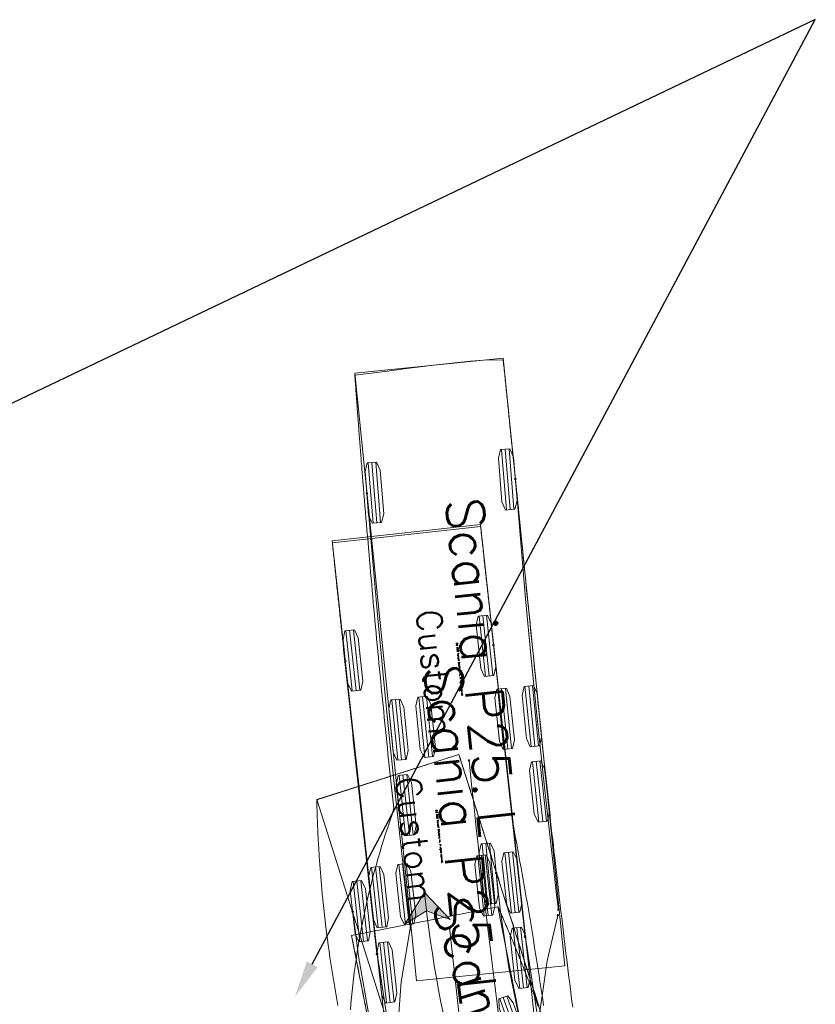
# Model space of a CAD drawing. Header units: metres. Extents: x -173 to 224, y -225 to 46.
# Tile 36 of 42: x 28 to 41, y 30 to 46. Entities that reach past the tile are written whole.
import ezdxf
from ezdxf import colors
from ezdxf.entities.mleader import LeaderData, LeaderLine
from ezdxf.enums import TextEntityAlignment as Align
from ezdxf.math import Vec2, Vec3

# ---------------------------------------------------------------- set-up
doc = ezdxf.new("R2010")
doc.units = ezdxf.units.M
doc.layers.add('X-XX-AL-M-250', color=7, linetype='Continuous', lineweight=18)
doc.layers.add('X-XX-AL-T25', color=7, linetype='Continuous', lineweight=25)
doc.styles.add('NLCS-ISO-M250-T25', font='NLCS-ISO.ttf', dxfattribs={"height": 0.625})
doc.styles.add('TSText', font='Simplex.shx')

# ---------------------------------------------------------------- blocks, each defined once
blk = doc.blocks.new('*U443')
at = {"layer": 'X-XX-AL-M-250', "color": 2, "linetype": 'Continuous', "lineweight": 0, "ltscale": 0.3048, "transparency": 33554687}
blk.add_circle((0, 0), 0.0127, dxfattribs=at)
blk = doc.blocks.new('*U445')
at = {"layer": 'X-XX-AL-M-250', "color": 2, "linetype": 'Continuous', "lineweight": 0, "ltscale": 0.3048, "transparency": 33554687}
blk.add_circle((0, 0), 0.0127, dxfattribs=at)
blk = doc.blocks.new('*U446')
at = {"layer": 'X-XX-AL-M-250', "color": 3, "linetype": 'Continuous', "ltscale": 0.3048, "transparency": 33554687, "flags": 128}
blk.add_lwpolyline([(33.492, 29.853), (33.474, 29.954), (33.456, 30.054), (33.439, 30.155), (33.422, 30.256), (33.405, 30.357), (33.389, 30.458), (33.374, 30.559), (33.359, 30.66), (33.344, 30.761), (33.33, 30.863), (33.316, 30.965), (33.303, 31.067), (33.291, 31.169), (33.278, 31.271), (33.267, 31.373), (33.255, 31.476), (33.245, 31.577), (33.241, 31.611), (33.238, 31.645), (33.234, 31.68), (33.231, 31.714), (33.228, 31.749), (33.225, 31.783), (33.221, 31.817), (33.218, 31.852), (33.215, 31.886), (33.212, 31.921), (33.209, 31.955), (33.206, 31.99), (33.204, 32.024), (33.201, 32.059), (33.198, 32.093), (33.195, 32.128), (33.193, 32.163), (33.19, 32.197), (33.188, 32.232), (33.185, 32.266), (33.183, 32.301), (33.18, 32.335), (33.178, 32.37), (33.176, 32.405), (33.174, 32.439), (33.172, 32.474), (33.17, 32.509), (33.168, 32.543), (33.166, 32.578), (33.164, 32.613), (33.162, 32.647), (33.16, 32.682), (33.158, 32.717), (33.157, 32.751), (33.155, 32.786), (33.154, 32.821), (33.152, 32.855), (33.151, 32.89), (33.149, 32.924), (33.148, 32.959), (33.147, 32.993), (33.145, 33.028), (33.144, 33.062), (33.143, 33.097), (33.142, 33.131), (33.141, 33.166), (33.14, 33.2), (33.139, 33.234), (33.138, 33.269), (33.138, 33.303), (35.521, 34.059), (35.531, 34.028), (35.541, 33.997), (35.551, 33.965), (35.561, 33.934), (35.571, 33.902), (35.581, 33.871), (35.591, 33.839), (35.601, 33.807), (35.611, 33.776), (35.621, 33.744), (35.632, 33.712), (35.642, 33.68), (35.652, 33.648), (35.662, 33.617), (35.672, 33.585), (35.682, 33.553), (35.692, 33.521), (35.702, 33.489), (35.713, 33.457), (35.723, 33.425), (35.733, 33.393), (35.743, 33.361), (35.753, 33.329), (35.763, 33.297), (35.774, 33.264), (35.784, 33.232), (35.794, 33.2), (35.804, 33.168), (35.814, 33.136), (35.825, 33.104), (35.835, 33.072), (35.845, 33.04), (35.855, 33.007), (35.865, 32.975), (35.876, 32.943), (35.886, 32.911), (35.896, 32.879), (35.906, 32.847), (35.916, 32.814), (35.927, 32.782), (35.937, 32.75), (35.947, 32.718), (35.957, 32.686), (35.967, 32.654), (35.978, 32.621), (35.988, 32.589), (35.998, 32.557), (36.008, 32.525), (36.019, 32.493), (36.029, 32.46), (36.059, 32.365), (36.09, 32.269), (36.12, 32.172), (36.151, 32.076), (36.182, 31.979), (36.212, 31.882), (36.243, 31.785), (36.274, 31.688), (36.305, 31.592), (36.335, 31.495), (36.366, 31.398), (36.397, 31.301), (36.428, 31.203), (36.459, 31.106), (36.489, 31.009), (36.52, 30.912), (36.551, 30.815), (36.582, 30.718), (36.612, 30.621), (36.643, 30.525), (36.674, 30.428), (36.705, 30.331), (36.735, 30.234), (36.766, 30.138), (36.797, 30.041), (36.827, 29.945), (36.858, 29.849)], dxfattribs=at)
blk = doc.blocks.new('*U450')
at = {"layer": 'X-XX-AL-M-250', "color": 254, "linetype": 'Continuous', "lineweight": 0, "ltscale": 0.3048, "transparency": 33554687}
blk.add_lwpolyline([(0, 1.25), (-10.24, 1.25), (-10.24, -1.25), (0, -1.25), (0, 1.25), (0, 1.25)], close=True, dxfattribs=at)
blk = doc.blocks.new('*U449')
at = {"layer": 'X-XX-AL-M-250', "color": 2, "linetype": 'Continuous', "ltscale": 0.3048, "transparency": 33554687}
for p, q in [((0.966, 0.813), (1.059, -0.199)), ((1.029, 0.819), (1.122, -0.193)), ((1.093, 0.825), (1.185, -0.187)), ((-1.195, 0.182), (-1.082, -0.827)), ((-1.132, 0.189), (-1.019, -0.82)), ((-1.069, 0.196), (-0.956, -0.813)), ((2.184, -2.96), (2.492, -3.928)), ((1.688, -3.117), (1.995, -4.086)), ((1.748, -3.098), (2.056, -4.067)), ((2.063, -2.998), (2.371, -3.967)), ((2.124, -2.979), (2.431, -3.948)), ((1.627, -3.137), (1.935, -4.105)), ((0.358, -3.539), (0.666, -4.508)), ((0.419, -3.52), (0.726, -4.489)), ((0.479, -3.501), (0.787, -4.469)), ((-0.078, -3.678), (0.23, -4.646)), ((-0.017, -3.659), (0.29, -4.627)), ((0.043, -3.639), (0.351, -4.608)), ((2.414, -4.216), (2.785, -5.162)), ((2.473, -4.193), (2.844, -5.139)), ((2.532, -4.17), (2.903, -5.116)), ((0.282, -4.909), (0.647, -5.857)), ((0.341, -4.886), (0.706, -5.835)), ((0.4, -4.864), (0.765, -5.812))]:
    blk.add_line(p, q, dxfattribs=at)
at = {"layer": 'X-XX-AL-M-250', "color": 254, "linetype": 'Continuous', "ltscale": 0.3048, "transparency": 33554687, "flags": 128}
for points in [[(0.951, 0.812), (1.108, 0.826), (1.169, 0.689), (1.236, -0.04), (1.201, -0.186), (1.043, -0.2), (0.983, -0.063), (0.916, 0.666)], [(-1.211, 0.18), (-1.054, 0.198), (-0.99, 0.062), (-0.908, -0.665), (-0.94, -0.811), (-1.098, -0.829), (-1.161, -0.693), (-1.243, 0.034)], [(2.048, -3.003), (2.199, -2.955), (2.288, -3.076), (2.509, -3.774), (2.507, -3.924), (2.356, -3.972), (2.267, -3.85), (2.046, -3.153)], [(1.612, -3.141), (1.763, -3.093), (1.852, -3.215), (2.073, -3.912), (2.071, -4.062), (1.92, -4.11), (1.831, -3.989), (1.61, -3.291)], [(0.343, -3.544), (0.494, -3.496), (0.583, -3.617), (0.804, -4.315), (0.802, -4.465), (0.651, -4.513), (0.562, -4.392), (0.341, -3.694)], [(-0.093, -3.683), (0.058, -3.635), (0.147, -3.756), (0.368, -4.453), (0.366, -4.603), (0.215, -4.651), (0.126, -4.53), (-0.095, -3.833)], [(2.399, -4.222), (2.547, -4.164), (2.643, -4.279), (2.911, -4.96), (2.918, -5.11), (2.771, -5.168), (2.674, -5.053), (2.407, -4.372)], [(0.267, -4.915), (0.415, -4.858), (0.51, -4.974), (0.773, -5.656), (0.78, -5.806), (0.632, -5.863), (0.536, -5.747), (0.273, -5.065)]]:
    blk.add_lwpolyline(points, close=True, dxfattribs=at)
at = {"layer": 'X-XX-AL-M-250', "rotation": 107.6080401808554}
blk.add_blockref('*U450', (-0.614, 1.935), dxfattribs=at)
at = {"layer": 'X-XX-AL-M-250', "color": 4, "transparency": 33554687, "style": 'TSText'}
for s, height, p in [('Scania P25 L', 0.625, (1.28, -2.836)), ('Custom', 0.4167, (0.536, -3.072)), ('(c) 2022 Transoft Solutions, Inc. All rights reserved.', 0.025, (0.935, -2.945))]:
    blk.add_text(s, height=height, rotation=287.608, dxfattribs=at).set_placement(p, align=Align.MIDDLE_CENTER)
blk = doc.blocks.new('*U474')
at = {"layer": 'X-XX-AL-M-250', "color": 6, "linetype": 'Continuous', "lineweight": 0, "ltscale": 0.3048, "transparency": 33554687}
blk.add_circle((0, 0), 0.0127, dxfattribs=at)
blk = doc.blocks.new('*U475')
at = {"layer": 'X-XX-AL-M-250', "transparency": 33554687}
blk.add_hatch(color=4, dxfattribs=at).paths.add_polyline_path([(0, 0), (-0.327, -0.533), (0.033, -0.311), (0.43, -0.453)])
at = {"layer": 'X-XX-AL-M-250', "color": 4, "linetype": 'Continuous', "ltscale": 0.3048, "transparency": 33554687, "flags": 128}
blk.add_lwpolyline([(0, 0), (-0.327, -0.533), (0.033, -0.311), (0.43, -0.453)], close=True, dxfattribs=at)
blk = doc.blocks.new('*U425')
at = {"layer": 'X-XX-AL-M-250', "color": 2, "linetype": 'Continuous', "ltscale": 0.3048, "transparency": 33554687, "flags": 128}
for points in [[(37.075, 26.68), (37.066, 26.769), (36.953, 27.693), (36.779, 28.636), (36.549, 29.567), (36.36, 30.489), (36.217, 31.419), (36.145, 32.074)], [(35.053, 25.311), (35.027, 25.422), (34.785, 26.513), (34.534, 27.566), (34.257, 28.591), (34.021, 29.63), (33.838, 30.68), (33.741, 31.42)]]:
    blk.add_lwpolyline(points, dxfattribs=at)
at = {"layer": 'X-XX-AL-M-250', "color": 6, "linetype": 'Continuous', "ltscale": 0.3048, "transparency": 33554687}
blk.add_arc((54.641, 33.769), 19.801, 185.8536, 195.4349, dxfattribs=at)
at = {"layer": 'X-XX-AL-M-250'}
for name, p in [('*U449', (34.943, 31.749)), ('*U446', (0, 0)), ('*U445', (36.145, 32.074)), ('*U475', (34.943, 31.749)), ('*U443', (33.741, 31.42))]:
    blk.add_blockref(name, p, dxfattribs=at)
at = {"layer": 'X-XX-AL-M-250', "rotation": 95.85363755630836}
blk.add_blockref('*U474', (34.943, 31.749), dxfattribs=at)
blk = doc.blocks.new('*U512')
at = {"layer": 'X-XX-AL-M-250', "color": 3, "linetype": 'Continuous', "ltscale": 0.3048, "transparency": 33554687, "flags": 128}
blk.add_lwpolyline([(32.712, 31.526), (32.706, 31.559), (32.699, 31.592), (32.693, 31.625), (32.686, 31.658), (32.68, 31.692), (32.673, 31.725), (32.667, 31.758), (32.66, 31.791), (32.654, 31.824), (32.647, 31.857), (32.641, 31.89), (32.634, 31.923), (32.628, 31.956), (32.621, 31.989), (32.615, 32.022), (32.609, 32.055), (32.602, 32.087), (32.596, 32.12), (32.589, 32.153), (32.583, 32.186), (32.576, 32.219), (32.57, 32.252), (32.563, 32.284), (32.557, 32.317), (32.551, 32.35), (32.544, 32.382), (32.538, 32.415), (32.531, 32.447), (32.525, 32.48), (32.519, 32.512), (32.512, 32.544), (32.506, 32.577), (32.5, 32.609), (32.493, 32.641), (32.487, 32.673), (32.482, 32.701), (34.935, 33.183), (34.947, 33.157), (34.96, 33.126), (34.974, 33.095), (34.987, 33.064), (35.001, 33.033), (35.014, 33.002), (35.028, 32.971), (35.041, 32.94), (35.055, 32.909), (35.068, 32.878), (35.081, 32.847), (35.095, 32.815), (35.108, 32.784), (35.121, 32.753), (35.135, 32.721), (35.148, 32.69), (35.161, 32.658), (35.174, 32.627), (35.187, 32.595), (35.2, 32.564), (35.213, 32.532), (35.227, 32.5), (35.24, 32.469), (35.253, 32.437), (35.265, 32.405), (35.278, 32.373), (35.291, 32.342), (35.304, 32.31), (35.317, 32.278), (35.329, 32.246), (35.342, 32.214), (35.355, 32.183), (35.367, 32.151), (35.38, 32.119), (35.393, 32.087), (35.405, 32.055), (35.418, 32.023), (35.43, 31.991), (35.442, 31.959), (35.455, 31.927), (35.467, 31.895), (35.479, 31.863), (35.491, 31.831), (35.504, 31.799), (35.516, 31.767), (35.528, 31.735), (35.54, 31.703), (35.552, 31.671), (35.564, 31.639), (35.576, 31.607), (35.611, 31.513)], dxfattribs=at)
blk = doc.blocks.new('*U516')
at = {"layer": 'X-XX-AL-M-250', "color": 254, "linetype": 'Continuous', "lineweight": 0, "ltscale": 0.3048, "transparency": 33554687}
blk.add_lwpolyline([(0, 1.25), (-10.24, 1.25), (-10.24, -1.25), (0, -1.25), (0, 1.25), (0, 1.25)], close=True, dxfattribs=at)
blk = doc.blocks.new('*U515')
at = {"layer": 'X-XX-AL-M-250', "color": 2, "linetype": 'Continuous', "ltscale": 0.3048, "transparency": 33554687}
for p, q in [((0.865, 0.691), (1.209, -0.265)), ((0.925, 0.713), (1.269, -0.243)), ((0.985, 0.734), (1.329, -0.222)), ((-1.334, 0.217), (-0.978, -0.735)), ((-1.274, 0.239), (-0.919, -0.712)), ((-1.215, 0.262), (-0.859, -0.69)), ((1.262, -3.301), (1.458, -4.298)), ((1.324, -3.288), (1.52, -4.285)), ((1.387, -3.276), (1.583, -4.273)), ((1.711, -3.213), (1.907, -4.209)), ((1.773, -3.2), (1.969, -4.197)), ((1.835, -3.188), (2.031, -4.185)), ((-0.369, -3.621), (-0.173, -4.618)), ((-0.045, -3.557), (0.151, -4.554)), ((0.018, -3.545), (0.214, -4.542)), ((0.08, -3.533), (0.276, -4.53)), ((-0.493, -3.645), (-0.297, -4.642)), ((-0.431, -3.633), (-0.235, -4.63)), ((2.042, -4.448), (2.192, -5.453)), ((2.105, -4.439), (2.254, -5.444)), ((1.979, -4.458), (2.129, -5.462)), ((-0.225, -4.878), (-0.079, -5.883)), ((-0.162, -4.869), (-0.016, -5.874)), ((-0.099, -4.86), (0.047, -5.865))]:
    blk.add_line(p, q, dxfattribs=at)
at = {"layer": 'X-XX-AL-M-250', "color": 254, "linetype": 'Continuous', "ltscale": 0.3048, "transparency": 33554687, "flags": 128}
for points in [[(0.85, 0.686), (0.999, 0.74), (1.093, 0.622), (1.34, -0.066), (1.343, -0.216), (1.194, -0.27), (1.101, -0.152), (0.854, 0.536)], [(-1.348, 0.212), (-1.2, 0.267), (-1.105, 0.151), (-0.849, -0.535), (-0.844, -0.685), (-0.993, -0.74), (-1.087, -0.623), (-1.343, 0.062)], [(1.247, -3.304), (1.402, -3.273), (1.476, -3.403), (1.617, -4.121), (1.598, -4.27), (1.443, -4.301), (1.368, -4.17), (1.227, -3.452)], [(1.695, -3.216), (1.851, -3.185), (1.925, -3.315), (2.066, -4.033), (2.047, -4.182), (1.891, -4.212), (1.817, -4.082), (1.676, -3.364)], [(-0.509, -3.648), (-0.353, -3.618), (-0.279, -3.748), (-0.138, -4.466), (-0.157, -4.615), (-0.313, -4.645), (-0.387, -4.515), (-0.528, -3.797)], [(-0.06, -3.56), (0.096, -3.53), (0.17, -3.66), (0.311, -4.378), (0.291, -4.527), (0.136, -4.557), (0.062, -4.427), (-0.079, -3.709)], [(1.963, -4.46), (2.12, -4.437), (2.188, -4.57), (2.296, -5.294), (2.27, -5.441), (2.113, -5.465), (2.045, -5.331), (1.937, -4.608)], [(-0.241, -4.88), (-0.084, -4.857), (-0.016, -4.991), (0.089, -5.715), (0.062, -5.863), (-0.095, -5.886), (-0.162, -5.752), (-0.267, -5.028)]]:
    blk.add_lwpolyline(points, close=True, dxfattribs=at)
at = {"layer": 'X-XX-AL-M-250', "rotation": 101.1127567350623}
blk.add_blockref('*U516', (-0.391, 1.992), dxfattribs=at)
at = {"layer": 'X-XX-AL-M-250', "color": 4, "transparency": 33554687, "style": 'TSText'}
for s, height, p in [('Scania P25 L', 0.625, (0.951, -2.962)), ('Custom', 0.4167, (0.185, -3.113)), ('(c) 2022 Transoft Solutions, Inc. All rights reserved.', 0.025, (0.596, -3.032))]:
    blk.add_text(s, height=height, rotation=281.1128, dxfattribs=at).set_placement(p, align=Align.MIDDLE_CENTER)
blk = doc.blocks.new('*U499')
at = {"layer": 'X-XX-AL-M-250'}
for name, p in [('*U512', (0, 0)), ('*U515', (34.099, 30.952))]:
    blk.add_blockref(name, p, dxfattribs=at)
blk = doc.blocks.new('*U540')
at = {"layer": 'X-XX-AL-M-250', "color": 2, "linetype": 'Continuous', "lineweight": 0, "ltscale": 0.3048, "transparency": 33554687}
blk.add_circle((0, 0), 0.0127, dxfattribs=at)
blk = doc.blocks.new('*U541')
at = {"layer": 'X-XX-AL-M-250', "color": 2, "linetype": 'Continuous', "lineweight": 0, "ltscale": 0.3048, "transparency": 33554687}
blk.add_circle((0, 0), 0.0127, dxfattribs=at)
blk = doc.blocks.new('*U542')
at = {"layer": 'X-XX-AL-M-250', "color": 2, "linetype": 'Continuous', "lineweight": 0, "ltscale": 0.3048, "transparency": 33554687}
blk.add_circle((0, 0), 0.0127, dxfattribs=at)
blk = doc.blocks.new('*U543')
at = {"layer": 'X-XX-AL-M-250', "color": 2, "linetype": 'Continuous', "lineweight": 0, "ltscale": 0.3048, "transparency": 33554687}
blk.add_circle((0, 0), 0.0127, dxfattribs=at)
blk = doc.blocks.new('*U544')
at = {"layer": 'X-XX-AL-M-250', "color": 2, "linetype": 'Continuous', "lineweight": 0, "ltscale": 0.3048, "transparency": 33554687}
blk.add_circle((0, 0), 0.0127, dxfattribs=at)
blk = doc.blocks.new('*U546')
at = {"layer": 'X-XX-AL-M-250', "color": 2, "linetype": 'Continuous', "lineweight": 0, "ltscale": 0.3048, "transparency": 33554687}
blk.add_circle((0, 0), 0.0127, dxfattribs=at)
blk = doc.blocks.new('*U556')
at = {"layer": 'X-XX-AL-M-250', "color": 3, "linetype": 'Continuous', "ltscale": 0.3048, "transparency": 33554687, "flags": 128}
for points in [[(33.606, 29.779), (33.615, 29.883), (33.625, 29.987), (33.635, 30.091), (33.647, 30.195), (33.659, 30.299), (33.672, 30.404), (33.686, 30.508), (33.701, 30.612), (33.717, 30.717), (33.734, 30.822), (33.751, 30.927), (33.77, 31.032), (33.789, 31.138), (33.81, 31.243), (33.831, 31.349), (33.854, 31.455), (33.877, 31.561), (33.901, 31.667), (33.926, 31.773), (33.953, 31.879), (33.98, 31.986), (34.008, 32.092), (34.037, 32.198), (34.067, 32.305), (34.098, 32.411), (34.13, 32.518), (34.164, 32.625), (34.198, 32.731), (34.233, 32.838), (34.27, 32.945), (34.307, 33.052), (34.334, 33.158), (34.323, 33.259), (34.312, 33.361), (34.301, 33.462), (34.29, 33.564), (34.28, 33.666), (34.269, 33.767), (34.258, 33.869), (34.248, 33.97), (34.237, 34.072), (34.227, 34.173), (34.216, 34.274), (34.206, 34.376), (34.196, 34.477), (34.185, 34.579), (34.175, 34.68), (34.165, 34.781), (34.155, 34.883), (34.145, 34.984), (34.135, 35.086), (34.125, 35.187), (34.115, 35.288), (34.105, 35.39), (34.095, 35.491), (34.085, 35.592), (34.076, 35.693), (34.066, 35.795), (34.057, 35.896), (34.047, 35.997), (34.037, 36.099), (34.028, 36.2), (34.019, 36.301), (34.009, 36.402), (34, 36.503), (33.991, 36.605), (33.982, 36.706), (33.973, 36.807), (33.964, 36.908), (33.955, 37.009), (33.946, 37.111), (33.937, 37.212), (33.928, 37.313), (33.919, 37.414), (33.91, 37.515), (33.902, 37.617), (33.893, 37.718), (33.884, 37.819), (33.876, 37.92), (33.867, 38.022), (33.859, 38.123), (33.85, 38.224), (33.842, 38.325), (33.834, 38.427), (33.825, 38.528), (33.817, 38.629), (33.809, 38.73), (33.806, 38.764), (33.804, 38.798), (33.801, 38.832), (33.798, 38.866), (33.796, 38.899), (33.793, 38.933), (33.79, 38.967), (33.788, 39.001), (33.785, 39.034), (33.782, 39.068), (33.78, 39.102), (33.777, 39.136), (33.774, 39.169), (33.772, 39.203), (33.769, 39.237), (33.767, 39.271), (33.764, 39.305), (33.761, 39.338), (33.759, 39.372), (33.756, 39.406), (33.754, 39.44), (33.751, 39.473), (33.748, 39.507), (33.746, 39.541), (33.743, 39.575), (33.741, 39.609), (33.738, 39.642), (33.736, 39.676), (33.733, 39.71), (33.73, 39.744), (33.728, 39.778), (33.725, 39.811), (33.723, 39.845), (33.72, 39.879), (33.718, 39.913), (33.715, 39.946), (33.713, 39.98), (33.71, 40.014), (33.708, 40.048), (33.705, 40.082), (33.703, 40.115), (33.7, 40.149), (33.698, 40.183), (33.696, 40.217), (33.693, 40.251), (33.691, 40.284), (33.688, 40.318), (33.686, 40.352), (33.683, 40.386), (33.681, 40.42), (34.137, 40.477), (34.593, 40.535), (35.049, 40.593), (35.514, 40.64), (35.621, 40.651), (35.837, 40.673), (36.169, 40.676)], [(36.169, 40.676), (36.169, 40.673), (36.173, 40.639), (36.176, 40.605), (36.179, 40.571), (36.183, 40.538), (36.186, 40.504), (36.19, 40.47), (36.193, 40.437), (36.197, 40.403), (36.2, 40.369), (36.203, 40.336), (36.207, 40.302), (36.21, 40.268), (36.214, 40.235), (36.217, 40.201), (36.22, 40.167), (36.224, 40.133), (36.227, 40.1), (36.231, 40.066), (36.234, 40.032), (36.238, 39.999), (36.241, 39.965), (36.244, 39.931), (36.248, 39.898), (36.251, 39.864), (36.255, 39.83), (36.258, 39.797), (36.262, 39.763), (36.265, 39.729), (36.268, 39.695), (36.272, 39.662), (36.275, 39.628), (36.279, 39.594), (36.282, 39.561), (36.286, 39.527), (36.289, 39.493), (36.292, 39.46), (36.296, 39.426), (36.299, 39.392), (36.303, 39.359), (36.306, 39.325), (36.31, 39.291), (36.313, 39.257), (36.316, 39.224), (36.32, 39.19), (36.323, 39.156), (36.327, 39.123), (36.33, 39.089), (36.334, 39.055), (36.337, 39.022), (36.34, 38.988), (36.351, 38.887), (36.361, 38.786), (36.371, 38.685), (36.382, 38.584), (36.392, 38.482), (36.402, 38.381), (36.412, 38.28), (36.423, 38.179), (36.433, 38.078), (36.443, 37.977), (36.454, 37.876), (36.464, 37.775), (36.474, 37.674), (36.484, 37.573), (36.495, 37.471), (36.505, 37.37), (36.515, 37.269), (36.525, 37.168), (36.536, 37.067), (36.546, 36.966), (36.556, 36.865), (36.567, 36.764), (36.577, 36.663), (36.587, 36.562), (36.597, 36.461), (36.608, 36.36), (36.618, 36.259), (36.628, 36.158), (36.638, 36.057), (36.649, 35.956), (36.659, 35.855), (36.669, 35.754), (36.68, 35.653), (36.69, 35.552), (36.7, 35.451), (36.71, 35.35), (36.721, 35.25), (36.731, 35.149), (36.741, 35.048), (36.751, 34.947), (36.762, 34.846), (36.772, 34.746), (36.782, 34.645), (36.792, 34.544), (36.803, 34.443), (36.813, 34.343), (36.824, 34.242), (36.834, 34.141), (36.845, 34.041), (36.855, 33.94), (36.866, 33.84), (36.877, 33.739), (36.887, 33.639), (36.898, 33.538), (36.909, 33.438), (36.92, 33.337), (36.931, 33.237), (36.942, 33.136), (36.953, 33.036), (36.964, 32.935), (36.975, 32.835), (36.986, 32.735), (36.998, 32.634), (37.009, 32.534), (37.02, 32.434), (37.032, 32.333), (37.043, 32.233), (37.055, 32.133), (37.066, 32.032), (37.078, 31.932), (37.09, 31.832), (37.101, 31.731), (37.113, 31.631), (37.125, 31.531), (37.137, 31.43), (37.149, 31.33), (37.161, 31.229), (37.173, 31.129), (37.185, 31.028), (37.197, 30.927), (37.209, 30.827), (37.221, 30.726), (37.234, 30.625), (37.246, 30.525), (37.259, 30.424), (37.271, 30.324), (37.284, 30.223), (37.296, 30.123), (37.309, 30.022), (37.321, 29.922), (37.334, 29.822)]]:
    blk.add_lwpolyline(points, dxfattribs=at)
blk = doc.blocks.new('*U558')
at = {"layer": 'X-XX-AL-M-250', "color": 254, "linetype": 'Continuous', "lineweight": 0, "ltscale": 0.3048, "transparency": 33554687}
blk.add_lwpolyline([(0, 1.25), (-10.24, 1.25), (-10.24, -1.25), (0, -1.25), (0, 1.25), (0, 1.25)], close=True, dxfattribs=at)
blk = doc.blocks.new('*U557')
at = {"layer": 'X-XX-AL-M-250', "color": 2, "linetype": 'Continuous', "ltscale": 0.3048, "transparency": 33554687}
for p, q in [((1.013, 0.612), (1.095, -0.4)), ((1.076, 0.617), (1.159, -0.395)), ((1.14, 0.623), (1.222, -0.39)), ((-1.222, 0.39), (-1.139, -0.623)), ((-1.159, 0.395), (-1.076, -0.617)), ((-1.096, 0.4), (-1.013, -0.612)), ((0.951, -3.403), (1.054, -4.414)), ((1.015, -3.397), (1.117, -4.408)), ((1.078, -3.39), (1.181, -4.401)), ((1.406, -3.357), (1.509, -4.368)), ((1.47, -3.351), (1.572, -4.361)), ((1.533, -3.344), (1.635, -4.355)), ((-0.828, -3.584), (-0.725, -4.595)), ((-0.765, -3.578), (-0.662, -4.589)), ((-0.702, -3.571), (-0.599, -4.582)), ((-0.373, -3.538), (-0.27, -4.549)), ((-0.31, -3.531), (-0.207, -4.542)), ((-0.247, -3.525), (-0.144, -4.536)), ((1.532, -4.62), (1.641, -5.63)), ((1.595, -4.614), (1.704, -5.624)), ((1.658, -4.607), (1.767, -5.617)), ((-0.703, -4.849), (-0.594, -5.859)), ((-0.64, -4.842), (-0.53, -5.852)), ((-0.576, -4.836), (-0.467, -5.846))]:
    blk.add_line(p, q, dxfattribs=at)
at = {"layer": 'X-XX-AL-M-250', "color": 254, "linetype": 'Continuous', "ltscale": 0.3048, "transparency": 33554687, "flags": 128}
for points in [[(0.997, 0.611), (1.155, 0.624), (1.214, 0.486), (1.274, -0.243), (1.238, -0.389), (1.08, -0.402), (1.021, -0.264), (0.961, 0.465)], [(-1.238, 0.389), (-1.08, 0.402), (-1.021, 0.264), (-0.961, -0.465), (-0.997, -0.611), (-1.155, -0.624), (-1.214, -0.486), (-1.274, 0.243)], [(0.936, -3.405), (1.094, -3.389), (1.155, -3.525), (1.229, -4.253), (1.196, -4.4), (1.039, -4.416), (0.977, -4.279), (0.903, -3.551)], [(1.391, -3.359), (1.548, -3.342), (1.61, -3.479), (1.684, -4.207), (1.651, -4.353), (1.493, -4.369), (1.432, -4.233), (1.358, -3.505)], [(-0.844, -3.586), (-0.686, -3.57), (-0.624, -3.706), (-0.55, -4.434), (-0.583, -4.581), (-0.741, -4.597), (-0.803, -4.46), (-0.877, -3.732)], [(-0.389, -3.54), (-0.231, -3.523), (-0.169, -3.66), (-0.095, -4.388), (-0.128, -4.534), (-0.286, -4.55), (-0.348, -4.414), (-0.422, -3.686)], [(1.516, -4.622), (1.673, -4.605), (1.736, -4.741), (1.815, -5.469), (1.783, -5.615), (1.625, -5.632), (1.562, -5.496), (1.484, -4.769)], [(-0.718, -4.851), (-0.561, -4.834), (-0.498, -4.97), (-0.419, -5.697), (-0.452, -5.844), (-0.609, -5.861), (-0.672, -5.725), (-0.751, -4.997)]]:
    blk.add_lwpolyline(points, close=True, dxfattribs=at)
at = {"layer": 'X-XX-AL-M-250', "rotation": 95.80680134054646}
blk.add_blockref('*U558', (-0.205, 2.02), dxfattribs=at)
at = {"layer": 'X-XX-AL-M-250', "color": 4, "transparency": 33554687, "style": 'TSText'}
for s, height, p in [('Scania P25 L', 0.625, (0.673, -3.037)), ('Custom', 0.4167, (-0.104, -3.117)), ('(c) 2022 Transoft Solutions, Inc. All rights reserved.', 0.025, (0.313, -3.074))]:
    blk.add_text(s, height=height, rotation=275.8068, dxfattribs=at).set_placement(p, align=Align.MIDDLE_CENTER)
blk = doc.blocks.new('*U561')
at = {"layer": 'X-XX-AL-M-250', "color": 6, "linetype": 'Continuous', "lineweight": 0, "ltscale": 0.3048, "transparency": 33554687}
blk.add_circle((0, 0), 0.0127, dxfattribs=at)
blk = doc.blocks.new('*U539')
at = {"layer": 'X-XX-AL-M-250', "color": 2, "linetype": 'Continuous', "ltscale": 0.3048, "transparency": 33554687, "flags": 128}
for points in [[(36.372, 38.682), (36.456, 37.677), (36.545, 36.674), (36.64, 35.67), (36.739, 34.668), (36.844, 33.665), (36.954, 32.664), (37.069, 31.663), (37.093, 31.462)], [(33.883, 38.439), (33.969, 37.422), (34.06, 36.406), (34.156, 35.39), (34.257, 34.374), (34.363, 33.359), (34.474, 32.345), (34.591, 31.331), (34.615, 31.129)], [(37.085, 31.364), (36.904, 30.601), (36.765, 29.631), (36.725, 28.652), (36.783, 27.674), (36.864, 27.092)], [(34.619, 31.21), (34.458, 30.25), (34.367, 29.036), (34.398, 27.819), (34.552, 26.611), (34.702, 25.896)]]:
    blk.add_lwpolyline(points, dxfattribs=at)
at = {"layer": 'X-XX-AL-M-250', "color": 6, "linetype": 'Continuous', "ltscale": 0.3048, "transparency": 33554687}
blk.add_arc((234.047, 54.779), 199.541, 185.98913, 188.08519, dxfattribs=at)
at = {"layer": 'X-XX-AL-M-250'}
for name, p in [('*U556', (0, 0)), ('*U557', (35.127, 38.56)), ('*U542', (36.372, 38.682)), ('*U540', (33.883, 38.439)), ('*U546', (37.085, 31.364)), ('*U543', (37.093, 31.462)), ('*U544', (34.619, 31.21)), ('*U541', (34.615, 31.129))]:
    blk.add_blockref(name, p, dxfattribs=at)
at = {"layer": 'X-XX-AL-M-250', "rotation": 275.9891339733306}
blk.add_blockref('*U561', (35.595, 33.959), dxfattribs=at)
blk = doc.blocks.new('*U583')
at = {"layer": 'X-XX-AL-M-250', "color": 2, "linetype": 'Continuous', "lineweight": 0, "ltscale": 0.3048, "transparency": 33554687}
blk.add_circle((0, 0), 0.0127, dxfattribs=at)
blk = doc.blocks.new('*U584')
at = {"layer": 'X-XX-AL-M-250', "color": 2, "linetype": 'Continuous', "lineweight": 0, "ltscale": 0.3048, "transparency": 33554687}
blk.add_circle((0, 0), 0.0127, dxfattribs=at)
blk = doc.blocks.new('*U585')
at = {"layer": 'X-XX-AL-M-250', "color": 2, "linetype": 'Continuous', "lineweight": 0, "ltscale": 0.3048, "transparency": 33554687}
blk.add_circle((0, 0), 0.0127, dxfattribs=at)
blk = doc.blocks.new('*U586')
at = {"layer": 'X-XX-AL-M-250', "color": 2, "linetype": 'Continuous', "lineweight": 0, "ltscale": 0.3048, "transparency": 33554687}
blk.add_circle((0, 0), 0.0127, dxfattribs=at)
blk = doc.blocks.new('*U587')
at = {"layer": 'X-XX-AL-M-250', "color": 2, "linetype": 'Continuous', "lineweight": 0, "ltscale": 0.3048, "transparency": 33554687}
blk.add_circle((0, 0), 0.0127, dxfattribs=at)
blk = doc.blocks.new('*U589')
at = {"layer": 'X-XX-AL-M-250', "color": 2, "linetype": 'Continuous', "lineweight": 0, "ltscale": 0.3048, "transparency": 33554687}
blk.add_circle((0, 0), 0.0127, dxfattribs=at)
blk = doc.blocks.new('*U603')
at = {"layer": 'X-XX-AL-M-250', "color": 3, "linetype": 'Continuous', "ltscale": 0.3048, "transparency": 33554687, "flags": 128}
for points in [[(35.789, 37.88), (35.793, 37.846), (35.797, 37.812), (35.8, 37.779), (35.804, 37.745), (35.808, 37.711), (35.811, 37.678), (35.815, 37.644), (35.819, 37.61), (35.823, 37.577), (35.826, 37.543), (35.83, 37.509), (35.834, 37.476), (35.837, 37.442), (35.841, 37.408), (35.845, 37.375), (35.848, 37.341), (35.852, 37.307), (35.856, 37.274), (35.859, 37.24), (35.863, 37.206), (35.867, 37.173), (35.87, 37.139), (35.874, 37.105), (35.878, 37.072), (35.881, 37.038), (35.885, 37.004), (35.889, 36.971), (35.892, 36.937), (35.896, 36.903), (35.9, 36.87), (35.904, 36.836), (35.907, 36.802), (35.911, 36.769), (35.915, 36.735), (35.918, 36.701), (35.922, 36.668), (35.926, 36.634), (35.929, 36.6), (35.933, 36.567), (35.937, 36.533), (35.94, 36.499), (35.944, 36.466), (35.948, 36.432), (35.951, 36.398), (35.955, 36.365), (35.959, 36.331), (35.962, 36.297), (35.966, 36.264), (35.97, 36.23), (35.973, 36.196), (35.985, 36.095), (35.996, 35.994), (36.007, 35.893), (36.018, 35.792), (36.029, 35.691), (36.04, 35.59), (36.051, 35.489), (36.062, 35.388), (36.073, 35.287), (36.084, 35.186), (36.095, 35.085), (36.106, 34.984), (36.117, 34.883), (36.128, 34.782), (36.139, 34.681), (36.15, 34.58), (36.161, 34.479), (36.172, 34.378), (36.183, 34.277), (36.194, 34.176), (36.205, 34.075), (36.216, 33.974), (36.228, 33.873), (36.239, 33.772), (36.25, 33.671), (36.261, 33.57), (36.272, 33.469), (36.283, 33.368), (36.294, 33.267), (36.305, 33.166), (36.316, 33.065), (36.327, 32.964), (36.339, 32.864), (36.358, 32.763), (36.376, 32.663), (36.395, 32.563), (36.413, 32.463), (36.432, 32.363), (36.45, 32.263), (36.468, 32.162), (36.486, 32.062), (36.503, 31.962), (36.521, 31.862), (36.539, 31.762), (36.556, 31.661), (36.573, 31.561), (36.59, 31.461), (36.607, 31.36), (36.624, 31.26), (36.641, 31.16), (36.657, 31.06), (36.674, 30.959), (36.69, 30.859), (36.706, 30.759), (36.722, 30.658), (36.738, 30.558), (36.754, 30.458), (36.77, 30.357), (36.785, 30.257), (36.8, 30.157), (36.816, 30.056), (36.831, 29.956), (36.846, 29.855)], [(34.15, 29.863), (34.138, 29.964), (34.127, 30.065), (34.115, 30.166), (34.104, 30.267), (34.093, 30.368), (34.081, 30.469), (34.07, 30.57), (34.059, 30.671), (34.048, 30.772), (34.036, 30.873), (34.024, 30.974), (34.013, 31.075), (34.002, 31.176), (33.991, 31.277), (33.979, 31.378), (33.967, 31.479), (33.956, 31.58), (33.945, 31.681), (33.934, 31.782), (33.922, 31.883), (33.911, 31.984), (33.9, 32.085), (33.889, 32.186), (33.876, 32.287), (33.865, 32.388), (33.854, 32.489), (33.843, 32.59), (33.832, 32.691), (33.819, 32.792), (33.808, 32.893), (33.798, 32.994), (33.787, 33.095), (33.776, 33.196), (33.765, 33.297), (33.754, 33.398), (33.743, 33.499), (33.732, 33.6), (33.721, 33.701), (33.71, 33.802), (33.699, 33.903), (33.688, 34.005), (33.677, 34.106), (33.667, 34.207), (33.656, 34.308), (33.645, 34.409), (33.634, 34.51), (33.623, 34.611), (33.612, 34.712), (33.601, 34.813), (33.591, 34.914), (33.58, 35.015), (33.569, 35.116), (33.558, 35.217), (33.547, 35.318), (33.536, 35.419), (33.526, 35.52), (33.515, 35.621), (33.504, 35.722), (33.493, 35.823), (33.483, 35.924), (33.479, 35.958), (33.475, 35.991), (33.472, 36.025), (33.468, 36.059), (33.465, 36.092), (33.461, 36.126), (33.457, 36.16), (33.454, 36.193), (33.45, 36.227), (33.447, 36.261), (33.443, 36.294), (33.44, 36.328), (33.436, 36.362), (33.432, 36.395), (33.429, 36.429), (33.425, 36.463), (33.422, 36.496), (33.418, 36.53), (33.415, 36.564), (33.411, 36.597), (33.407, 36.631), (33.404, 36.665), (33.4, 36.698), (33.397, 36.732), (33.393, 36.766), (33.39, 36.799), (33.386, 36.833), (33.382, 36.867), (33.379, 36.901), (33.375, 36.934), (33.372, 36.968), (33.368, 37.002), (33.365, 37.035), (33.361, 37.069), (33.357, 37.103), (33.354, 37.136), (33.35, 37.17), (33.347, 37.204), (33.343, 37.237), (33.34, 37.271), (33.336, 37.305), (33.333, 37.338), (33.329, 37.372), (33.325, 37.406), (33.322, 37.439), (33.318, 37.473), (33.315, 37.507), (33.311, 37.54), (33.308, 37.574), (33.304, 37.608), (35.789, 37.88)]]:
    blk.add_lwpolyline(points, dxfattribs=at)
blk = doc.blocks.new('*U605')
at = {"layer": 'X-XX-AL-M-250', "color": 254, "linetype": 'Continuous', "lineweight": 0, "ltscale": 0.3048, "transparency": 33554687}
blk.add_lwpolyline([(0, 1.25), (-10.24, 1.25), (-10.24, -1.25), (0, -1.25), (0, 1.25), (0, 1.25)], close=True, dxfattribs=at)
blk = doc.blocks.new('*U604')
at = {"layer": 'X-XX-AL-M-250', "color": 2, "linetype": 'Continuous', "ltscale": 0.3048, "transparency": 33554687}
for p, q in [((0.999, 0.62), (1.107, -0.39)), ((1.062, 0.627), (1.17, -0.383)), ((1.126, 0.634), (1.233, -0.377)), ((-1.233, 0.377), (-1.126, -0.634)), ((-1.17, 0.383), (-1.062, -0.627)), ((-1.107, 0.39), (-0.999, -0.62)), ((0.977, -3.396), (1.088, -4.406)), ((1.04, -3.389), (1.151, -4.399)), ((1.104, -3.382), (1.214, -4.392)), ((1.432, -3.346), (1.542, -4.356)), ((1.495, -3.339), (1.605, -4.349)), ((1.558, -3.332), (1.668, -4.342)), ((-0.801, -3.59), (-0.69, -4.6)), ((-0.738, -3.583), (-0.627, -4.593)), ((-0.675, -3.577), (-0.564, -4.587)), ((-0.346, -3.541), (-0.236, -4.551)), ((-0.283, -3.534), (-0.173, -4.544)), ((-0.22, -3.527), (-0.11, -4.537)), ((1.569, -4.609), (1.681, -5.619)), ((1.633, -4.602), (1.744, -5.612)), ((1.696, -4.595), (1.807, -5.605)), ((-0.663, -4.853), (-0.552, -5.863)), ((-0.6, -4.846), (-0.489, -5.856)), ((-0.537, -4.839), (-0.426, -5.849))]:
    blk.add_line(p, q, dxfattribs=at)
at = {"layer": 'X-XX-AL-M-250', "color": 254, "linetype": 'Continuous', "ltscale": 0.3048, "transparency": 33554687, "flags": 128}
for points in [[(0.984, 0.618), (1.141, 0.635), (1.204, 0.499), (1.281, -0.228), (1.249, -0.375), (1.091, -0.392), (1.029, -0.255), (0.951, 0.472)], [(-1.249, 0.375), (-1.091, 0.392), (-1.029, 0.255), (-0.951, -0.472), (-0.984, -0.618), (-1.141, -0.635), (-1.204, -0.499), (-1.281, 0.228)], [(0.962, -3.398), (1.119, -3.38), (1.182, -3.517), (1.262, -4.244), (1.23, -4.39), (1.072, -4.408), (1.009, -4.271), (0.93, -3.544)], [(1.416, -3.348), (1.574, -3.331), (1.637, -3.467), (1.716, -4.194), (1.684, -4.341), (1.527, -4.358), (1.464, -4.222), (1.384, -3.494)], [(-0.817, -3.592), (-0.659, -3.575), (-0.596, -3.711), (-0.517, -4.438), (-0.549, -4.585), (-0.706, -4.602), (-0.769, -4.466), (-0.849, -3.739)], [(-0.362, -3.542), (-0.205, -3.525), (-0.142, -3.661), (-0.062, -4.389), (-0.094, -4.535), (-0.252, -4.552), (-0.315, -4.416), (-0.394, -3.689)], [(1.554, -4.61), (1.711, -4.593), (1.774, -4.729), (1.854, -5.456), (1.823, -5.603), (1.665, -5.62), (1.602, -5.484), (1.522, -4.757)], [(-0.679, -4.855), (-0.521, -4.837), (-0.458, -4.974), (-0.378, -5.701), (-0.41, -5.847), (-0.568, -5.865), (-0.631, -5.728), (-0.711, -5.001)]]:
    blk.add_lwpolyline(points, close=True, dxfattribs=at)
at = {"layer": 'X-XX-AL-M-250', "rotation": 96.24136265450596}
blk.add_blockref('*U605', (-0.221, 2.018), dxfattribs=at)
at = {"layer": 'X-XX-AL-M-250', "color": 4, "transparency": 33554687, "style": 'TSText'}
for s, height, p in [('Scania P25 L', 0.625, (0.696, -3.032)), ('Custom', 0.4167, (-0.08, -3.117)), ('(c) 2022 Transoft Solutions, Inc. All rights reserved.', 0.025, (0.336, -3.072))]:
    blk.add_text(s, height=height, rotation=276.2414, dxfattribs=at).set_placement(p, align=Align.MIDDLE_CENTER)
blk = doc.blocks.new('*U608')
at = {"layer": 'X-XX-AL-M-250', "color": 6, "linetype": 'Continuous', "lineweight": 0, "ltscale": 0.3048, "transparency": 33554687}
blk.add_circle((0, 0), 0.0127, dxfattribs=at)
blk = doc.blocks.new('*U582')
at = {"layer": 'X-XX-AL-M-250', "color": 2, "linetype": 'Continuous', "ltscale": 0.3048, "transparency": 33554687, "flags": 128}
for points in [[(36.006, 35.895), (36.116, 34.875), (36.226, 33.856), (36.336, 32.836), (36.447, 31.817), (36.537, 31.001)], [(33.521, 35.624), (33.631, 34.603), (33.741, 33.582), (33.851, 32.561), (33.963, 31.54), (34.052, 30.723)], [(36.535, 31.015), (36.568, 30.81), (36.727, 29.782), (36.873, 28.753), (37.005, 27.721), (37.042, 27.412)], [(34.054, 30.709), (34.087, 30.511), (34.242, 29.516), (34.384, 28.519), (34.513, 27.52), (34.55, 27.221)]]:
    blk.add_lwpolyline(points, dxfattribs=at)
at = {"layer": 'X-XX-AL-M-250', "color": 6, "linetype": 'Continuous', "ltscale": 0.3048, "transparency": 33554687}
blk.add_arc((1566.62, 199.277), 1540.554, 186.264979, 186.44818, dxfattribs=at)
at = {"layer": 'X-XX-AL-M-250'}
for name, p in [('*U603', (0, 0)), ('*U604', (34.764, 35.759)), ('*U585', (36.006, 35.895)), ('*U583', (33.521, 35.624)), ('*U589', (36.535, 31.015)), ('*U586', (36.537, 31.001)), ('*U584', (34.052, 30.723)), ('*U587', (34.054, 30.709))]:
    blk.add_blockref(name, p, dxfattribs=at)
at = {"layer": 'X-XX-AL-M-250', "rotation": 276.2649785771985}
blk.add_blockref('*U608', (35.267, 31.162), dxfattribs=at)

msp = doc.modelspace()

# ---------------------------------------------------------------- leaders
at = {"layer": 'X-XX-AL-T25'}
ml = msp.add_multileader_mtext('Standard', dxfattribs=at)
ml.set_content('in-/uitgang voertuigen werfplaats, indicatief weergegeven', color=256, style='NLCS-ISO-M250-T25')
ml.set_leader_properties(color=256, linetype='ByLayer', lineweight=-1)
ml.build(insert=Vec2(0, 0))
ml.multileader.update_dxf_attribs({"text_left_attachment_type": 5, "text_right_attachment_type": 5, "dogleg_length": 0.625, "arrow_head_size": 0.625})
ctx = ml.context
ctx.base_point, ctx.char_height, ctx.arrow_head_size, ctx.landing_gap_size, ctx.plane_origin = Vec3(11.433, 38.894), 0.625, 0.625, 0.225, Vec3(36.356, 27.498)
ctx.left_attachment, ctx.right_attachment = 5, 5
notes = []
notes.append((ctx, [(0, (1, 1, 0), (25.727, 38.894), (-1, 0), 0.625, [(1, [(32.674, 29.993), (41.401, 46.378)], 0, [])])]))
ctx.mtext.insert, ctx.mtext.width, ctx.mtext.flow_direction = Vec3(11.658, 40.748), 13.2875, 5
ctx.mtext.has_bg_fill, ctx.mtext.bg_color, ctx.mtext.bg_scale_factor, ctx.mtext.bg_transparency, ctx.mtext.use_window_bg_color = 1, -1027028792, 1.5, 0, 1
for ctx, leaders in notes:
    for number, flags, end, landing, length, lines in leaders:
        leader = LeaderData()
        leader.index, (leader.has_last_leader_line, leader.has_dogleg_vector, leader.attachment_direction) = number, flags
        leader.last_leader_point, leader.dogleg_vector, leader.dogleg_length = Vec3(end), Vec3(landing), length
        for number, points, colour, breaks in lines:
            line = LeaderLine()
            line.index, line.vertices, line.color, line.breaks = number, Vec3.list(points), colors.encode_raw_color(colour), breaks
            leader.lines.append(line)
        ctx.leaders.append(leader)

# ---------------------------------------------------------------- next in the draw order: block references
at = {"layer": 'X-XX-AL-M-250'}
for name, p in [('*U539', (0, 0)), ('*U582', (0, 0)), ('*U425', (-0.095, 0)), ('*U499', (1.146, -1.676))]:
    msp.add_blockref(name, p, dxfattribs=at)

doc.saveas('drawing.dxf')
